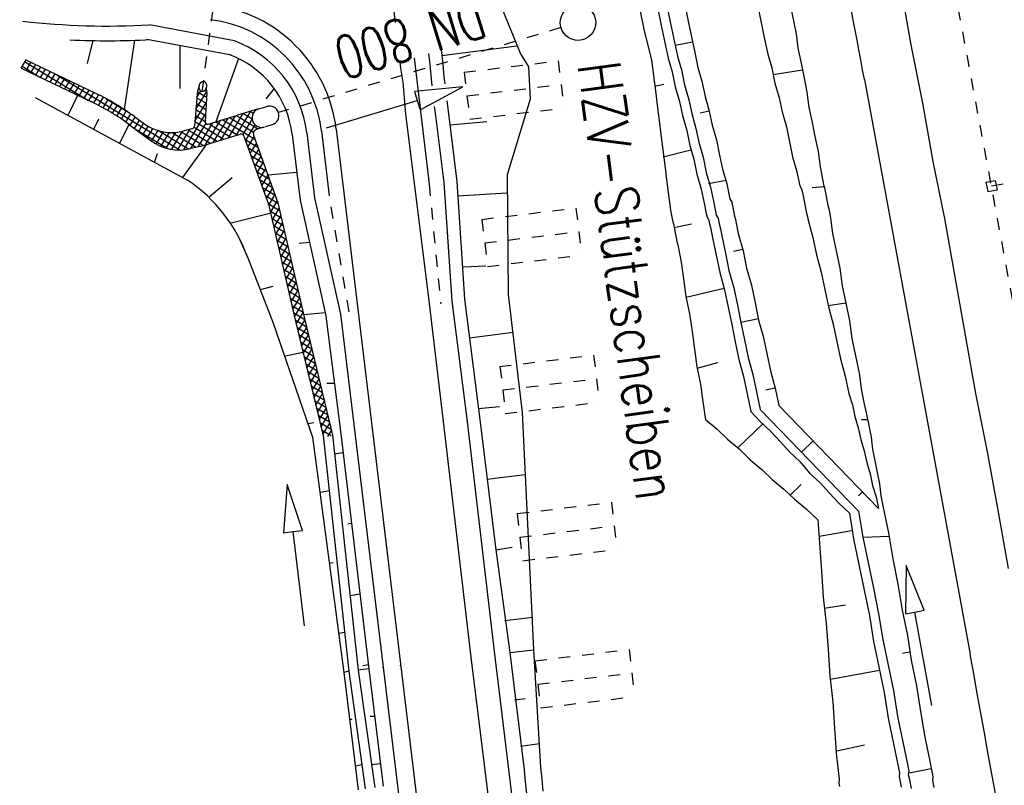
# Model space of a CAD drawing. Extents: x 447426 to 448116, y 440349 to 441552.
# Tile 3 of 96: x 447790 to 447832, y 440420 to 440453. Entities that reach past the tile are written whole.
import ezdxf

# ---------------------------------------------------------------- set-up
doc = ezdxf.new("R2010")
doc.units = 0
doc.header["$LTSCALE"] = 2
doc.header["$MEASUREMENT"] = 0
for name, pattern in [('ACAD_ISO03W100', [0.5, 0.25, -0.25]), ('ACAD_ISO05W100', [0.5, 0.25, -0.25]), ('AUSGEZOGEN', [0]), ('PUNKTX2', [0.5, 0.25, -0.25]), ('STRICHLINIEX2', [0.5, 0.25, -0.25])]:
    doc.linetypes.add(name, pattern=pattern)
doc.layers.get('0').update_dxf_attribs({"linetype": 'AUSGEZOGEN'})
for name, color, linetype in [('DB-Bahnachse', 7, 'CONTINUOUS'), ('DB-Boeschungen', 15, 'CONTINUOUS'), ('DB-Durchlässe', 15, 'CONTINUOUS'), ('DB-Gleisachsen', 7, 'CONTINUOUS'), ('DB-GRABEN', 15, 'AUSGEZOGEN'), ('DB-HZV-Stützscheiben', 15, 'CONTINUOUS'), ('DB-Ingenieurbauwerke', 15, 'CONTINUOUS'), ('DB-Wegböschungen', 15, 'CONTINUOUS'), ('DB-Wege', 15, 'CONTINUOUS'), ('FBRTOP', 250, 'AUSGEZOGEN')]:
    doc.layers.add(name, color=color, linetype=linetype)
doc.styles.add('ROMANS', font='romans.shx', dxfattribs={"width": 0.8})

# ---------------------------------------------------------------- blocks, each defined once
blk = doc.blocks.new('*X403')
at = {"color": 0, "linetype": 'ByBlock'}
for p, q in [((829310, 514294), (829625, 514609)), ((829321, 514623), (829375, 514678)), ((830011, 514058), (829394, 514675)), ((829548, 514214), (829868, 514534)), ((830491, 513896), (829846, 514541)), ((829112, 514414), (829116, 514418)), ((829531, 514220), (829316, 514435)), ((829786, 514134), (830112, 514460)), ((830024, 514053), (830356, 514385)), ((830262, 513973), (830599, 514310)), ((830763, 513942), (830304, 514401)), ((830500, 513893), (830753, 514146)), ((830747, 514276), (830701, 514322)), ((830729, 513804), (830767, 513842))]:
    blk.add_line(p, q, dxfattribs=at)
blk = doc.blocks.new('*X404')
at = {"color": 0, "linetype": 'ByBlock'}
for p, q in [((831450, 516116), (831524, 516190)), ((831467, 515814), (831826, 516174)), ((832080, 515806), (831724, 516163)), ((831740, 515769), (832184, 516213)), ((832367, 515838), (832011, 516194)), ((832097, 515808), (832541, 516252)), ((832654, 515869), (832298, 516225)), ((832455, 515848), (832898, 516291)), ((832941, 515901), (832585, 516257)), ((832812, 515887), (833256, 516331)), ((833227, 515932), (832871, 516288)), ((833514, 515964), (833158, 516320)), ((833169, 515926), (833613, 516370)), ((833801, 515995), (833445, 516351)), ((833527, 515965), (833971, 516409)), ((834088, 516027), (833732, 516383)), ((833884, 516004), (834328, 516448)), ((834374, 516058), (834018, 516414)), ((834242, 516044), (834682, 516484)), ((834666, 516085), (834305, 516446)), ((834988, 516081), (834592, 516477)), ((834599, 516083), (834996, 516480)), ((835310, 516077), (834906, 516481)), ((834916, 516082), (835311, 516476)), ((835632, 516073), (835228, 516477)), ((835231, 516078), (835625, 516472)), ((835545, 516074), (835939, 516469)), ((835954, 516069), (835550, 516473)), ((835860, 516071), (836254, 516465)), ((836276, 516065), (835872, 516469)), ((836174, 516067), (836568, 516461)), ((836598, 516062), (836194, 516466)), ((836488, 516063), (836883, 516457)), ((836920, 516058), (836516, 516462)), ((836803, 516059), (837197, 516453)), ((837243, 516054), (836839, 516458)), ((837117, 516055), (837511, 516450)), ((837565, 516050), (837161, 516454)), ((837431, 516051), (837826, 516446)), ((837887, 516046), (837483, 516450)), ((837746, 516048), (838140, 516442)), ((838209, 516042), (837805, 516446)), ((838060, 516044), (838455, 516438)), ((838531, 516038), (838127, 516442)), ((838375, 516040), (838769, 516434)), ((838853, 516034), (838449, 516438)), ((838689, 516036), (839083, 516430)), ((839175, 516030), (838771, 516434)), ((839003, 516032), (839398, 516427)), ((839497, 516026), (839093, 516430)), ((839318, 516029), (839712, 516423)), ((839818, 516024), (839415, 516426)), ((839632, 516025), (840030, 516422)), ((840136, 516024), (839737, 516423)), ((839950, 516024), (840347, 516421)), ((840455, 516023), (840056, 516422)), ((840267, 516023), (840664, 516420)), ((840774, 516022), (840375, 516421)), ((840585, 516023), (840981, 516419)), ((841093, 516021), (840694, 516420)), ((840902, 516022), (841299, 516418)), ((841412, 516021), (841014, 516419)), ((841220, 516021), (841616, 516418)), ((841731, 516020), (841333, 516418)), ((841537, 516021), (841933, 516417)), ((842050, 516019), (841652, 516417)), ((841855, 516020), (842250, 516416)), ((842369, 516019), (841971, 516416)), ((842172, 516019), (842568, 516415)), ((842688, 516018), (842290, 516416)), ((842490, 516018), (842885, 516414)), ((843007, 516017), (842609, 516415)), ((842807, 516018), (843202, 516413)), ((843325, 516017), (842928, 516414)), ((843125, 516017), (843519, 516412)), ((843644, 516016), (843248, 516413)), ((843442, 516016), (843837, 516411)), ((843963, 516015), (843567, 516412)), ((843760, 516016), (844154, 516410)), ((844282, 516014), (843886, 516411)), ((844077, 516015), (844471, 516409)), ((844601, 516014), (844205, 516410)), ((844395, 516014), (844733, 516353)), ((844733, 516200), (844524, 516409)), ((831794, 515775), (831450, 516118)), ((831525, 515726), (831468, 515782)), ((844705, 516007), (844733, 516035))]:
    blk.add_line(p, q, dxfattribs=at)
blk = doc.blocks.new('*X405')
at = {"color": 0, "linetype": 'ByBlock'}
for p, q in [((830625, 516564), (830631, 516570)), ((831486, 515446), (830640, 516292)), ((830642, 516262), (830748, 516368)), ((830658, 515960), (830963, 516265)), ((830674, 515658), (831434, 516418)), ((831468, 515782), (830989, 516262)), ((831450, 516118), (831242, 516327)), ((831432, 516455), (831387, 516500)), ((831504, 515110), (830658, 515956)), ((830690, 515356), (831450, 516116)), ((830706, 515054), (831467, 515814)), ((831522, 514774), (830676, 515620)), ((830722, 514752), (831483, 515512)), ((831540, 514438), (830694, 515284)), ((831558, 514101), (830712, 514948)), ((830738, 514450), (831499, 515210)), ((830753, 514146), (831515, 514908)), ((831572, 513770), (830730, 514612)), ((830767, 513842), (831531, 514606)), ((831573, 513450), (830747, 514276)), ((830776, 513533), (831547, 514304)), ((830726, 512846), (831572, 513692)), ((831553, 513152), (830763, 513942)), ((830776, 513214), (831564, 514002)), ((830528, 512330), (831572, 513374)), ((831496, 512890), (830775, 513611)), ((831413, 512656), (830778, 513291)), ((827154, 508638), (831527, 513010)), ((831307, 512443), (830755, 512996)), ((830162, 511327), (831343, 512508)), ((831037, 512077), (830612, 512502)), ((831181, 512251), (830697, 512735)), ((830701, 511777), (830379, 512099)), ((830874, 511922), (830505, 512290)), ((830180, 511343), (829896, 511627)), ((830354, 511487), (830070, 511771)), ((830527, 511632), (830233, 511926)), ((828674, 510476), (829409, 511210)), ((829666, 510902), (829382, 511186)), ((829835, 511052), (829551, 511336)), ((830007, 511198), (829723, 511482)), ((829340, 510592), (829056, 510876)), ((829501, 510749), (829217, 511033)), ((828877, 510100), (828593, 510385)), ((829028, 510268), (828743, 510552)), ((829182, 510432), (828898, 510716)), ((828586, 509755), (828302, 510039)), ((828730, 509929), (828446, 510214)), ((826336, 507501), (828571, 509737)), ((828156, 509230), (827872, 509514)), ((828300, 509405), (828015, 509689)), ((828443, 509580), (828159, 509864)), ((827870, 508880), (827585, 509165)), ((828013, 509055), (827729, 509339)), ((827583, 508530), (827299, 508815)), ((827726, 508705), (827442, 508990)), ((827153, 508006), (826869, 508290)), ((827297, 508181), (827012, 508465)), ((827440, 508355), (827156, 508640)), ((826511, 507358), (827131, 507979)), ((826867, 507656), (826583, 507940)), ((827010, 507831), (826726, 508115)), ((826580, 507306), (826296, 507590)), ((826724, 507481), (826439, 507765))]:
    blk.add_line(p, q, dxfattribs=at)

msp = doc.modelspace()

# ---------------------------------------------------------------- linework, layer by layer
at = {"linetype": 'Continuous'}
msp.add_line((447793.169, 440449.427), (447793.186, 440449.419), dxfattribs=at)
at = {"layer": 'DB-Bahnachse', "linetype": 'ACAD_ISO05W100'}
msp.add_ellipse((443814.895, 439698.334), major_axis=(-1012.355, 3957.57), ratio=1, start_param=4.644461, end_param=4.648849, dxfattribs=at)
at = {"layer": 'DB-Boeschungen', "linetype": 'Continuous'}
for p, q in [((447822.451, 440453.303), (447822.735, 440451.932)), ((447821.129, 440453.029), (447821.403, 440451.707)), ((447821.403, 440451.707), (447821.535, 440451.07)), ((447822.735, 440451.932), (447822.808, 440451.334)), ((447822.808, 440451.334), (447822.94, 440450.698)), ((447821.535, 440451.07), (447821.706, 440450.493)), ((447822.94, 440450.698), (447823.072, 440450.061)), ((447821.706, 440450.493), (447821.837, 440449.856)), ((447823.001, 440450.404), (447821.766, 440450.199)), ((447823.072, 440450.061), (447823.193, 440449.474)), ((447821.837, 440449.856), (447822.018, 440449.23)), ((447823.193, 440449.474), (447823.276, 440448.827)), ((447822.018, 440449.23), (447822.14, 440448.643)), ((447822.14, 440448.643), (447822.321, 440448.016)), ((447823.276, 440448.827), (447823.408, 440448.19)), ((447822.321, 440448.016), (447822.453, 440447.38)), ((447823.408, 440448.19), (447823.53, 440447.603)), ((447822.453, 440447.38), (447822.584, 440446.743)), ((447823.53, 440447.603), (447823.661, 440446.966)), ((447823.661, 440446.966), (447823.744, 440446.32)), ((447822.584, 440446.743), (447822.755, 440446.166)), ((447822.755, 440446.166), (447822.887, 440445.529)), ((447823.744, 440446.32), (447823.866, 440445.732)), ((447823.866, 440445.732), (447823.896, 440445.585)), ((447822.887, 440445.529), (447822.966, 440445.393)), ((447822.966, 440445.393), (447822.997, 440445.246)), ((447823.917, 440445.487), (447823.417, 440445.435)), ((447823.896, 440445.585), (447823.927, 440445.438)), ((447823.927, 440445.438), (447823.957, 440445.292)), ((447822.997, 440445.246), (447823.027, 440445.099)), ((447823.027, 440445.099), (447823.057, 440444.952)), ((447823.057, 440444.952), (447823.088, 440444.805)), ((447823.957, 440445.292), (447823.988, 440445.145)), ((447823.988, 440445.145), (447824.018, 440444.998)), ((447824.018, 440444.998), (447824.049, 440444.851)), ((447823.088, 440444.805), (447823.118, 440444.658)), ((447823.118, 440444.658), (447823.149, 440444.511)), ((447823.149, 440444.511), (447823.179, 440444.364)), ((447824.049, 440444.851), (447824.079, 440444.704)), ((447824.079, 440444.704), (447824.109, 440444.557)), ((447824.109, 440444.557), (447824.14, 440444.41)), ((447823.179, 440444.364), (447823.21, 440444.218)), ((447823.21, 440444.218), (447823.24, 440444.071)), ((447823.24, 440444.071), (447823.441, 440443.346)), ((447824.14, 440444.41), (447824.17, 440444.263)), ((447824.17, 440444.263), (447824.273, 440443.519)), ((447823.441, 440443.346), (447823.593, 440442.612)), ((447824.273, 440443.519), (447824.426, 440442.784)), ((447823.593, 440442.612), (447823.794, 440441.888)), ((447824.426, 440442.784), (447824.578, 440442.05)), ((447824.578, 440442.05), (447824.681, 440441.305)), ((447823.794, 440441.888), (447823.946, 440441.153)), ((447823.946, 440441.153), (447824.098, 440440.419)), ((447824.681, 440441.305), (447824.833, 440440.571)), ((447824.833, 440440.571), (447824.088, 440440.468)), ((447824.098, 440440.419), (447824.3, 440439.695)), ((447824.833, 440440.571), (447824.985, 440439.837)), ((447824.3, 440439.695), (447824.452, 440438.96)), ((447824.985, 440439.837), (447825.088, 440439.092)), ((447825.088, 440439.092), (447825.24, 440438.358)), ((447824.452, 440438.96), (447824.604, 440438.226)), ((447825.24, 440438.358), (447825.392, 440437.623)), ((447824.604, 440438.226), (447824.805, 440437.502)), ((447824.805, 440437.502), (447824.957, 440436.767)), ((447825.392, 440437.623), (447825.495, 440436.879)), ((447824.957, 440436.767), (447825.107, 440436.288)), ((447825.495, 440436.879), (447825.597, 440436.389)), ((447825.107, 440436.288), (447825.209, 440435.798)), ((447825.597, 440436.389), (447825.698, 440435.899)), ((447825.209, 440435.798), (447825.359, 440435.319)), ((447825.698, 440435.899), (447825.8, 440435.41)), ((447825.749, 440435.655), (447825.494, 440435.653)), ((447825.8, 440435.41), (447825.901, 440434.92)), ((447825.359, 440435.319), (447825.46, 440434.829)), ((447825.901, 440434.92), (447825.954, 440434.42)), ((447825.46, 440434.829), (447825.611, 440434.35)), ((447825.611, 440434.35), (447825.712, 440433.86)), ((447825.954, 440434.42), (447826.055, 440433.931)), ((447825.712, 440433.86), (447825.863, 440433.38)), ((447826.055, 440433.931), (447826.156, 440433.441)), ((447825.863, 440433.38), (447825.964, 440432.891)), ((447826.156, 440433.441), (447826.258, 440432.952)), ((447825.964, 440432.891), (447826.114, 440432.411)), ((447826.258, 440432.952), (447826.31, 440432.452)), ((447826.31, 440432.452), (447826.412, 440431.962)), ((447826.114, 440432.411), (447826.216, 440431.922)), ((447826.412, 440431.962), (447826.635, 440430.885)), ((447823.654, 440431.432), (447823.802, 440429.277)), ((447825.085, 440430.973), (447823.704, 440430.738)), ((447826.635, 440430.885), (447826.809, 440429.798)), ((447826.809, 440429.798), (447827.032, 440428.721)), ((447823.802, 440429.277), (447823.878, 440428.17)), ((447827.032, 440428.721), (447827.206, 440427.633)), ((447823.878, 440428.17), (447824.003, 440427.072)), ((447823.92, 440427.719), (447824.812, 440427.852)), ((447827.206, 440427.633), (447827.429, 440426.556)), ((447824.003, 440427.072), (447824.08, 440425.965)), ((447827.429, 440426.556), (447827.593, 440425.518)), ((447824.08, 440425.965), (447824.156, 440424.857)), ((447827.593, 440425.518), (447827.816, 440424.441)), ((447826.253, 440425.087), (447824.186, 440424.71)), ((447824.156, 440424.857), (447824.281, 440423.76)), ((447827.816, 440424.441), (447827.99, 440423.354)), ((447824.281, 440423.76), (447824.357, 440422.652)), ((447827.99, 440423.354), (447828.164, 440422.266)), ((447824.357, 440422.652), (447824.423, 440421.594)), ((447828.164, 440422.266), (447828.388, 440421.189)), ((447824.452, 440421.702), (447825.627, 440421.945)), ((447824.423, 440421.594), (447824.548, 440420.496)), ((447828.438, 440420.944), (447827.508, 440420.752)), ((447828.388, 440421.189), (447828.418, 440421.042)), ((447828.418, 440421.042), (447828.448, 440420.895)), ((447828.448, 440420.895), (447828.479, 440420.749)), ((447824.548, 440420.496), (447824.53, 440420.339)), ((447828.479, 440420.749), (447828.509, 440420.602)), ((447828.509, 440420.602), (447828.491, 440420.445)), ((447828.491, 440420.445), (447828.521, 440420.298)), ((447824.53, 440420.339), (447824.56, 440420.192)), ((447828.521, 440420.298), (447828.552, 440420.151))]:
    msp.add_line(p, q, dxfattribs=at)
at = {"layer": 'DB-Durchlässe', "linetype": 'Continuous'}
msp.add_ellipse((447813.528, 440452.407), major_axis=(-0.53, 0.53), ratio=1, start_param=2.595086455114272, end_param=8.878271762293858, dxfattribs=at)
at = {"layer": 'DB-Gleisachsen', "linetype": 'Continuous'}
for p, q in [((447827.138, 440453.929), (447827.578, 440451.467)), ((447827.578, 440451.467), (447828.068, 440449.014)), ((447828.068, 440449.014), (447828.508, 440446.552)), ((447828.508, 440446.552), (447828.99, 440444.148)), ((447828.99, 440444.148), (447829.43, 440441.687)), ((447829.43, 440441.687), (447829.871, 440439.225)), ((447829.871, 440439.225), (447830.311, 440436.764)), ((447830.311, 440436.764), (447830.801, 440434.31)), ((447830.801, 440434.31), (447831.241, 440431.849)), ((447831.241, 440431.849), (447831.682, 440429.388))]:
    msp.add_line(p, q, dxfattribs=at)
at = {"layer": 'DB-GRABEN', "linetype": 'Continuous'}
for p, q in [((447816.772, 440453.607), (447817.045, 440452.285)), ((447817.163, 440453.688), (447817.437, 440452.366)), ((447817.898, 440453.84), (447818.182, 440452.469)), ((447816.037, 440453.455), (447816.311, 440452.133)), ((447817.437, 440452.366), (447817.721, 440450.995)), ((447818.182, 440452.469), (447818.455, 440451.147)), ((447816.311, 440452.133), (447816.634, 440450.821)), ((447817.045, 440452.285), (447817.329, 440450.914)), ((447818.364, 440451.588), (447817.63, 440451.436)), ((447818.455, 440451.147), (447818.587, 440450.511)), ((447816.634, 440450.821), (447816.717, 440450.175)), ((447817.329, 440450.914), (447817.5, 440450.337)), ((447817.721, 440450.995), (447817.892, 440450.418)), ((447817.5, 440450.337), (447817.632, 440449.7)), ((447817.892, 440450.418), (447818.023, 440449.781)), ((447818.587, 440450.511), (447818.758, 440449.934)), ((447816.717, 440450.175), (447816.799, 440449.528)), ((447818.758, 440449.934), (447818.89, 440449.297)), ((447816.759, 440449.724), (447817.151, 440449.805)), ((447816.799, 440449.528), (447816.872, 440448.93)), ((447817.632, 440449.7), (447817.812, 440449.074)), ((447818.023, 440449.781), (447818.204, 440449.155)), ((447817.812, 440449.074), (447817.934, 440448.486)), ((447818.204, 440449.155), (447818.326, 440448.568)), ((447818.89, 440449.297), (447819.07, 440448.671)), ((447816.872, 440448.93), (447816.955, 440448.284)), ((447819.07, 440448.671), (447818.679, 440448.59)), ((447819.07, 440448.671), (447819.192, 440448.083)), ((447816.955, 440448.284), (447817.028, 440447.686)), ((447817.934, 440448.486), (447818.115, 440447.86)), ((447818.326, 440448.568), (447818.507, 440447.941)), ((447818.115, 440447.86), (447818.247, 440447.224)), ((447818.507, 440447.941), (447818.638, 440447.305)), ((447819.192, 440448.083), (447819.373, 440447.457)), ((447817.028, 440447.686), (447817.111, 440447.039)), ((447819.373, 440447.457), (447819.505, 440446.82)), ((447817.111, 440447.039), (447817.193, 440446.393)), ((447818.287, 440447.028), (447817.122, 440446.735)), ((447818.247, 440447.224), (447818.417, 440446.646)), ((447818.638, 440447.305), (447818.809, 440446.727)), ((447818.417, 440446.646), (447818.549, 440446.01)), ((447818.809, 440446.727), (447818.941, 440446.091)), ((447819.505, 440446.82), (447819.626, 440446.233)), ((447817.193, 440446.393), (447817.266, 440445.795)), ((447819.626, 440446.233), (447819.807, 440445.606)), ((447817.266, 440445.795), (447817.349, 440445.148)), ((447818.549, 440446.01), (447818.73, 440445.383)), ((447818.941, 440446.091), (447819.122, 440445.464)), ((447819.777, 440445.753), (447819.042, 440445.601)), ((447818.73, 440445.383), (447818.852, 440444.796)), ((447819.122, 440445.464), (447819.243, 440444.877)), ((447819.807, 440445.606), (447819.939, 440444.97)), ((447817.349, 440445.148), (447817.432, 440444.502)), ((447819.939, 440444.97), (447820.018, 440444.833)), ((447817.432, 440444.502), (447817.462, 440444.355)), ((447818.852, 440444.796), (447818.882, 440444.649)), ((447818.882, 440444.649), (447818.913, 440444.502)), ((447818.913, 440444.502), (447818.943, 440444.355)), ((447819.243, 440444.877), (447819.274, 440444.73)), ((447819.274, 440444.73), (447819.304, 440444.583)), ((447819.304, 440444.583), (447819.335, 440444.436)), ((447820.018, 440444.833), (447820.049, 440444.686)), ((447820.049, 440444.686), (447820.079, 440444.539)), ((447820.079, 440444.539), (447820.11, 440444.393)), ((447817.462, 440444.355), (447817.493, 440444.208)), ((447817.493, 440444.208), (447817.523, 440444.061)), ((447817.523, 440444.061), (447817.554, 440443.914)), ((447818.943, 440444.355), (447818.973, 440444.208)), ((447818.973, 440444.208), (447819.053, 440444.072)), ((447819.053, 440444.072), (447819.083, 440443.925)), ((447819.335, 440444.436), (447819.365, 440444.289)), ((447819.365, 440444.289), (447819.445, 440444.153)), ((447819.445, 440444.153), (447819.475, 440444.006)), ((447820.11, 440444.393), (447820.14, 440444.246)), ((447820.14, 440444.246), (447820.171, 440444.099)), ((447820.171, 440444.099), (447820.201, 440443.952)), ((447817.554, 440443.914), (447817.584, 440443.767)), ((447817.584, 440443.767), (447818.318, 440443.919)), ((447817.584, 440443.767), (447817.614, 440443.62)), ((447819.083, 440443.925), (447819.114, 440443.778)), ((447819.114, 440443.778), (447819.144, 440443.631)), ((447819.475, 440444.006), (447819.505, 440443.859)), ((447819.505, 440443.859), (447819.536, 440443.712)), ((447819.536, 440443.712), (447819.566, 440443.565)), ((447820.201, 440443.952), (447820.231, 440443.805)), ((447820.231, 440443.805), (447820.262, 440443.658)), ((447820.262, 440443.658), (447820.292, 440443.511)), ((447817.614, 440443.62), (447817.645, 440443.474)), ((447817.645, 440443.474), (447817.675, 440443.327)), ((447817.675, 440443.327), (447817.706, 440443.18)), ((447819.144, 440443.631), (447819.175, 440443.484)), ((447819.175, 440443.484), (447819.205, 440443.337)), ((447819.205, 440443.337), (447819.357, 440442.603)), ((447819.566, 440443.565), (447819.597, 440443.418)), ((447819.597, 440443.418), (447819.749, 440442.684)), ((447820.292, 440443.511), (447820.493, 440442.787)), ((447817.706, 440443.18), (447817.736, 440443.033)), ((447817.736, 440443.033), (447817.888, 440442.298)), ((447820.483, 440442.836), (447820.091, 440442.755)), ((447819.357, 440442.603), (447819.509, 440441.868)), ((447819.749, 440442.684), (447819.901, 440441.949)), ((447820.493, 440442.787), (447820.645, 440442.053)), ((447817.888, 440442.298), (447817.981, 440441.603)), ((447820.645, 440442.053), (447820.846, 440441.328)), ((447817.981, 440441.603), (447818.084, 440440.858)), ((447819.509, 440441.868), (447819.71, 440441.144)), ((447819.901, 440441.949), (447820.102, 440441.225)), ((447819.7, 440441.193), (447818.094, 440440.809)), ((447819.71, 440441.144), (447819.862, 440440.41)), ((447820.102, 440441.225), (447820.254, 440440.491)), ((447820.846, 440441.328), (447820.999, 440440.594)), ((447818.084, 440440.858), (447818.236, 440440.124)), ((447819.862, 440440.41), (447820.014, 440439.675)), ((447820.254, 440440.491), (447820.406, 440439.756)), ((447820.999, 440440.594), (447821.151, 440439.859)), ((447818.236, 440440.124), (447818.34, 440439.379)), ((447821.141, 440439.908), (447820.406, 440439.756)), ((447820.014, 440439.675), (447820.167, 440438.941)), ((447820.406, 440439.756), (447820.558, 440439.022)), ((447821.151, 440439.859), (447821.342, 440439.184)), ((447818.34, 440439.379), (447818.443, 440438.635)), ((447821.342, 440439.184), (447821.494, 440438.45)), ((447820.167, 440438.941), (447820.319, 440438.206)), ((447820.558, 440439.022), (447820.71, 440438.287)), ((447818.443, 440438.635), (447818.546, 440437.89)), ((447820.71, 440438.287), (447820.911, 440437.563)), ((447821.494, 440438.45), (447821.646, 440437.715)), ((447818.546, 440437.89), (447818.698, 440437.156)), ((447818.556, 440437.841), (447819.427, 440438.073)), ((447820.319, 440438.206), (447820.52, 440437.482)), ((447820.52, 440437.482), (447820.672, 440436.748)), ((447820.911, 440437.563), (447821.064, 440436.829)), ((447821.646, 440437.715), (447821.847, 440436.991)), ((447818.698, 440437.156), (447818.801, 440436.411)), ((447821.847, 440436.991), (447821.455, 440436.91)), ((447821.847, 440436.991), (447821.999, 440436.257)), ((447820.672, 440436.748), (447820.824, 440436.013)), ((447821.064, 440436.829), (447821.216, 440436.094)), ((447818.801, 440436.411), (447818.904, 440435.667)), ((447821.999, 440436.257), (447826.216, 440431.922)), ((447820.824, 440436.013), (447821.219, 440435.584)), ((447821.216, 440436.094), (447825.373, 440431.798)), ((447818.904, 440435.667), (447819.397, 440435.258)), ((447821.337, 440435.507), (447820.276, 440434.47)), ((447821.219, 440435.584), (447821.663, 440435.166)), ((447819.397, 440435.258), (447819.842, 440434.84)), ((447821.663, 440435.166), (447822.058, 440434.737)), ((447819.842, 440434.84), (447820.335, 440434.431)), ((447822.058, 440434.737), (447822.454, 440434.308)), ((447823.448, 440434.767), (447822.96, 440434.292)), ((447820.335, 440434.431), (447820.789, 440433.964)), ((447822.454, 440434.308), (447822.898, 440433.89)), ((447820.789, 440433.964), (447821.282, 440433.555)), ((447822.898, 440433.89), (447823.303, 440433.412)), ((447821.282, 440433.555), (447821.726, 440433.136)), ((447823.303, 440433.412), (447823.747, 440432.993)), ((447821.726, 440433.136), (447822.219, 440432.728)), ((447822.476, 440432.475), (447822.943, 440432.929)), ((447823.747, 440432.993), (447824.142, 440432.565)), ((447822.219, 440432.728), (447822.663, 440432.309)), ((447824.142, 440432.565), (447824.537, 440432.136)), ((447825.54, 440432.616), (447825.371, 440432.452)), ((447822.663, 440432.309), (447823.156, 440431.901)), ((447824.537, 440432.136), (447824.982, 440431.717)), ((447823.156, 440431.901), (447823.654, 440431.432)), ((447824.982, 440431.717), (447825.156, 440430.63)), ((447825.373, 440431.798), (447825.547, 440430.711)), ((447825.156, 440430.63), (447825.379, 440429.553)), ((447825.547, 440430.711), (447825.771, 440429.634)), ((447826.665, 440430.738), (447825.575, 440430.696)), ((447825.379, 440429.553), (447825.602, 440428.476)), ((447825.771, 440429.634), (447825.994, 440428.557)), ((447827.384, 440429.518), (447827.348, 440427.479)), ((447828.135, 440427.622), (447827.384, 440429.518)), ((447825.602, 440428.476), (447825.825, 440427.398)), ((447825.994, 440428.557), (447826.217, 440427.48)), ((447826.217, 440427.48), (447826.391, 440426.392)), ((447827.348, 440427.479), (447827.741, 440427.55)), ((447827.741, 440427.55), (447828.135, 440427.622)), ((447828.457, 440423.615), (447827.741, 440427.55)), ((447825.825, 440427.398), (447825.999, 440426.311)), ((447825.999, 440426.311), (447826.222, 440425.234)), ((447826.391, 440426.392), (447826.614, 440425.315)), ((447827.522, 440425.861), (447827.228, 440425.8)), ((447826.222, 440425.234), (447826.445, 440424.157)), ((447826.614, 440425.315), (447826.837, 440424.238)), ((447826.445, 440424.157), (447826.619, 440423.07)), ((447826.837, 440424.238), (447827.011, 440423.151)), ((447826.619, 440423.07), (447826.843, 440421.993)), ((447827.011, 440423.151), (447827.234, 440422.074)), ((447827.234, 440422.074), (447827.457, 440420.996)), ((447826.843, 440421.993), (447827.066, 440420.915)), ((447827.066, 440420.915), (447827.096, 440420.768)), ((447827.457, 440420.996), (447827.488, 440420.85)), ((447827.488, 440420.85), (447827.469, 440420.693)), ((447827.096, 440420.768), (447827.077, 440420.611)), ((447827.077, 440420.611), (447827.108, 440420.465)), ((447827.108, 440420.465), (447827.138, 440420.318)), ((447827.469, 440420.693), (447827.5, 440420.546)), ((447827.5, 440420.546), (447827.53, 440420.399)), ((447827.53, 440420.399), (447827.56, 440420.252)), ((447827.138, 440420.318), (447827.169, 440420.171)), ((447827.56, 440420.252), (447827.591, 440420.105))]:
    msp.add_line(p, q, dxfattribs=at)
at = {"layer": 'DB-HZV-Stützscheiben', "linetype": 'PUNKTX2'}
for p, q in [((447808.723, 440450.315), (447812.694, 440450.793)), ((447812.694, 440450.793), (447812.933, 440448.807)), ((447808.723, 440450.315), (447808.962, 440448.329)), ((447808.962, 440448.329), (447812.933, 440448.807)), ((447809.47, 440444.11), (447813.441, 440444.588)), ((447809.47, 440444.11), (447813.441, 440444.588)), ((447813.441, 440444.588), (447813.681, 440442.602)), ((447813.441, 440444.588), (447813.681, 440442.602)), ((447809.47, 440444.11), (447809.709, 440442.124)), ((447809.47, 440444.11), (447809.709, 440442.124)), ((447809.709, 440442.124), (447813.681, 440442.602)), ((447809.709, 440442.124), (447813.681, 440442.602)), ((447810.218, 440437.904), (447814.189, 440438.383)), ((447814.189, 440438.383), (447814.428, 440436.397)), ((447810.235, 440437.906), (447810.474, 440435.921)), ((447810.457, 440435.919), (447814.428, 440436.397)), ((447810.965, 440431.699), (447814.936, 440432.178)), ((447814.936, 440432.178), (447815.175, 440430.192)), ((447810.955, 440431.698), (447811.194, 440429.712)), ((447811.204, 440429.714), (447815.175, 440430.192)), ((447811.712, 440425.494), (447815.684, 440425.972)), ((447815.684, 440425.972), (447815.923, 440423.987)), ((447811.712, 440425.494), (447811.952, 440423.508)), ((447811.952, 440423.508), (447815.923, 440423.987))]:
    msp.add_line(p, q, dxfattribs=at)
at = {"layer": 'DB-HZV-Stützscheiben', "linetype": 'ACAD_ISO05W100'}
for p, q in [((447808.842, 440449.322), (447812.814, 440449.8)), ((447809.59, 440443.117), (447813.561, 440443.595)), ((447809.59, 440443.117), (447813.561, 440443.595)), ((447810.354, 440436.914), (447814.308, 440437.39)), ((447811.075, 440430.705), (447815.056, 440431.185)), ((447811.832, 440424.501), (447815.803, 440424.98))]:
    msp.add_line(p, q, dxfattribs=at)
at = {"layer": 'DB-Ingenieurbauwerke', "linetype": 'Continuous'}
for p, q in [((447825.616, 440450.003), (447830.081, 440425.776)), ((447830.746, 440445.677), (447831.139, 440445.753)), ((447831.139, 440445.753), (447831.215, 440445.36)), ((447830.746, 440445.677), (447830.822, 440445.284)), ((447830.822, 440445.284), (447831.215, 440445.36))]:
    msp.add_line(p, q, dxfattribs=at)
at = {"layer": 'DB-Ingenieurbauwerke', "linetype": 'ACAD_ISO03W100'}
msp.add_line((447830.98, 440445.519), (447843.325, 440447.813), dxfattribs=at)
at = {"layer": 'DB-Ingenieurbauwerke', "linetype": 'Continuous'}
for major_axis, start_param, end_param in [((-2885.385, 2885.385), 4.112256, 4.113921), ((-952.262, 3967.882), 4.649463, 4.65608)]:
    msp.add_ellipse((443814.895, 439698.334), major_axis=major_axis, ratio=1, start_param=start_param, end_param=end_param, dxfattribs=at)
at = {"layer": 'DB-Wegböschungen', "linetype": 'STRICHLINIEX2'}
for p, q in [((447797.664, 440449.49), (447799.436, 440462.773)), ((447812.809, 440452.194), (447800.887, 440448.613))]:
    msp.add_line(p, q, dxfattribs=at)
at = {"layer": 'DB-Wegböschungen', "linetype": 'Continuous'}
for p, q in [((447809.131, 440455.891), (447811.106, 440451.091)), ((447793.046, 440451.65), (447792.808, 440450.682)), ((447794.805, 440451.661), (447794.373, 440448.746)), ((447798.911, 440451.035), (447795.331, 440451.701)), ((447796.73, 440451.44), (447796.721, 440449.628)), ((447807.755, 440451.262), (447807.83, 440450.674)), ((447807.776, 440451.02), (447810.952, 440451.421)), ((447790.202, 440450.85), (447793.169, 440449.427)), ((447799.195, 440450.896), (447798.243, 440448.225)), ((447811.106, 440451.091), (447811.446, 440450.537)), ((447790.029, 440450.49), (447792.996, 440449.066)), ((447807.83, 440450.674), (447807.867, 440450.123)), ((447811.446, 440450.537), (447811.509, 440449.18)), ((447807.867, 440450.123), (447807.902, 440449.829)), ((447797.47, 440449.516), (447797.343, 440448.048)), ((447797.545, 440449.733), (447797.47, 440449.516)), ((447797.86, 440449.464), (447797.789, 440448.241)), ((447797.86, 440449.464), (447797.842, 440449.693)), ((447800.702, 440449.629), (447800.356, 440449.193)), ((447808.662, 440449.692), (447806.631, 440449.501)), ((447806.631, 440449.501), (447806.746, 440449.118)), ((447806.861, 440448.735), (447808.662, 440449.692)), ((447790.618, 440449.247), (447797.043, 440445.769)), ((447792.021, 440448.529), (447792.446, 440449.406)), ((447802.915, 440447.97), (447806.746, 440449.118)), ((447806.746, 440449.118), (447806.861, 440448.735)), ((447807.989, 440449.113), (447808.029, 440448.782)), ((447811.509, 440449.18), (447810.545, 440445.991)), ((447800.044, 440448.767), (447799.157, 440448.5)), ((447800.056, 440448.77), (447800.449, 440448.889)), ((447808.029, 440448.782), (447808.414, 440445.704)), ((447793.09, 440447.908), (447793.311, 440448.348)), ((447794.808, 440448.442), (447795.184, 440448.163)), ((447797.915, 440448.126), (447799.157, 440448.5)), ((447808.138, 440448.09), (447809.684, 440448.234)), ((447794.194, 440447.342), (447794.579, 440448.109)), ((447794.601, 440448.097), (447795.511, 440447.424)), ((447797.221, 440447.922), (447796.849, 440447.828)), ((447800.285, 440448.004), (447799.92, 440447.894)), ((447800.344, 440448.022), (447800.679, 440448.123)), ((447797.578, 440447.189), (447799.273, 440447.699)), ((447799.424, 440447.619), (447800.465, 440444.751)), ((447799.424, 440447.619), (447799.424, 440447.619)), ((447799.424, 440447.619), (447799.424, 440447.619)), ((447799.826, 440447.665), (447799.827, 440447.66)), ((447799.827, 440447.66), (447800.86, 440444.813)), ((447799.827, 440447.66), (447799.827, 440447.66)), ((447799.827, 440447.66), (447799.827, 440447.66)), ((447801.467, 440447.688), (447801.801, 440444.918)), ((447796.841, 440445.867), (447797.872, 440447.296)), ((447797.578, 440447.189), (447797.184, 440447.091)), ((447795.663, 440446.556), (447795.784, 440446.888)), ((447797.977, 440445.067), (447798.926, 440445.87)), ((447801.66, 440446.086), (447800.458, 440445.972)), ((447810.545, 440445.991), (447810.586, 440440.935)), ((447808.414, 440445.704), (447808.743, 440440.745)), ((447801.801, 440444.918), (447802.873, 440440.116)), ((447808.458, 440445.104), (447810.514, 440445.227)), ((447800.465, 440444.751), (447801.592, 440439.867)), ((447800.86, 440444.813), (447801.987, 440439.929)), ((447800.528, 440444.356), (447798.827, 440443.929)), ((447799.18, 440443.407), (447799.589, 440442.484)), ((447799.18, 440443.407), (447799.18, 440443.407)), ((447799.18, 440443.407), (447799.18, 440443.407)), ((447802.2, 440443.128), (447801.758, 440443.093)), ((447799.589, 440442.484), (447800.646, 440439.768)), ((447808.68, 440442.102), (447809.634, 440442.151)), ((447800.123, 440441.153), (447800.659, 440441.289)), ((447808.743, 440440.745), (447809.376, 440435.783)), ((447810.586, 440440.935), (447811.169, 440435.965)), ((447802.86, 440440.171), (447801.964, 440440.078)), ((447801.987, 440439.929), (447803.171, 440435.004)), ((447802.873, 440440.116), (447802.884, 440440.021)), ((447802.884, 440440.021), (447803.517, 440435.059)), ((447800.646, 440439.768), (447802.324, 440434.92)), ((447801.592, 440439.867), (447802.768, 440434.991)), ((447808.951, 440439.107), (447810.786, 440439.347)), ((447801.91, 440438.5), (447801.127, 440438.325)), ((447803.23, 440437.19), (447802.926, 440437.192)), ((447809.321, 440436.128), (447810.218, 440436.22)), ((447809.376, 440435.783), (447810.063, 440430.171)), ((447811.169, 440435.965), (447811.65, 440425.95)), ((447802.131, 440435.497), (447802.378, 440435.537)), ((447802.324, 440434.92), (447803.65, 440425)), ((447802.768, 440434.991), (447803.85, 440425.05)), ((447803.171, 440435.004), (447804.25, 440425.1)), ((447803.517, 440435.059), (447804.7, 440425.15)), ((447803.593, 440434.261), (447803.247, 440434.206)), ((447809.691, 440433.15), (447811.279, 440433.35)), ((447801.256, 440432.929), (447801.103, 440430.895)), ((447801.897, 440430.992), (447801.256, 440432.929)), ((447803.037, 440432.654), (447802.642, 440432.592)), ((447803.962, 440431.282), (447803.814, 440431.258)), ((447801.103, 440430.895), (447801.5, 440430.944)), ((447801.5, 440430.944), (447801.897, 440430.992)), ((447801.987, 440426.973), (447801.5, 440430.944)), ((447810.061, 440430.171), (447810.752, 440430.28)), ((447810.063, 440430.171), (447810.65, 440425.85)), ((447803.033, 440429.616), (447803.201, 440429.643)), ((447804.323, 440428.302), (447803.909, 440428.236)), ((447810.431, 440427.192), (447811.624, 440427.33)), ((447803.673, 440426.68), (447803.431, 440426.642)), ((447810.591, 440425.86), (447810.592, 440425.851)), ((447810.65, 440425.85), (447811.65, 440425.95)), ((447810.65, 440425.85), (447811.25, 440420.9)), ((447811.65, 440425.95), (447811.95, 440421)), ((447803.85, 440425.05), (447803.65, 440425)), ((447803.65, 440425), (447804.25, 440420.05)), ((447803.85, 440425.05), (447804.55, 440420.1)), ((447804.7, 440425.15), (447804.25, 440425.1)), ((447804.25, 440425.1), (447804.95, 440420.15)), ((447804.68, 440425.321), (447804.446, 440425.284)), ((447804.7, 440425.15), (447805.3, 440420.2)), ((447810.85, 440423.85), (447811.3, 440423.9)), ((447803.9, 440423), (447804, 440423.05)), ((447804.95, 440423.15), (447804.75, 440423.15)), ((447811.1, 440421.9), (447811.9, 440422)), ((447804.4, 440421.1), (447804.15, 440421.05)), ((447805.2, 440421.15), (447804.8, 440421.1)), ((447811.25, 440420.9), (447811.3, 440420.4)), ((447811.95, 440421), (447812, 440420.5)), ((447811.3, 440420.4), (447811.35, 440419.9)), ((447812, 440420.5), (447812.05, 440420))]:
    msp.add_line(p, q, dxfattribs=at)
for centre, major_axis, ratio, start_param, end_param in [((447793.706, 440484.263), (-23.066, 23.066), 1, 2.306439, 2.410546), ((447797.367, 440447.193), (-2.92, 2.92), 1, 4.046969, 5.141235), ((447797.694, 440449.713), (0.03, 0.223), 0.666667, 0, 6.283185), ((447788.653, 440440.058), (-7.071, 7.071), 1, -1.422357, -1.232721), ((447788.861, 440440.402), (-7.071, 7.071), 1, -1.422357, -1.232721), ((447800.172, 440448.387), (-0.283, 0.283), 1, -0.493074, 1.077723), ((447800.507, 440448.488), (-0.283, 0.283), 1, 4.219315, 5.790112), ((447797.887, 440448.222), (-0.0707, 0.0707), 1, 0.590195, 2.648519), ((447800.172, 440448.387), (-0.283, 0.283), 1, 1.077723, 2.648519), ((447800.507, 440448.488), (-0.283, 0.283), 1, 2.648519, 4.219315), ((447796.374, 440449.771), (-1.414, 1.414), 1, 1.719236, 2.595924), ((447797.202, 440448.062), (-0.0996, 0.0996), 1, 2.488789, 3.832009), ((447800.02, 440447.715), (-0.141, 0.141), 1, -0.493074, 1.039937), ((447796.701, 440449.032), (-1.414, 1.414), 1, 1.719236, 2.600382), ((447799.304, 440447.575), (-0.0907, 0.0907), 1, 4.214496, 5.743542), ((447793.344, 440440.273), (-4.684, 4.684), 1, 4.267236, 4.905336)]:
    msp.add_ellipse(centre, major_axis=major_axis, ratio=ratio, start_param=start_param, end_param=end_param, dxfattribs=at)
at = {"layer": 'DB-Wege', "linetype": 'Continuous'}
for p, q in [((447805.453, 440455.462), (447805.811, 440452.412)), ((447799.025, 440451.645), (447795.444, 440452.31)), ((447806.008, 440450.736), (447806.037, 440450.492)), ((447806.617, 440450.919), (447807.242, 440445.595)), ((447807.225, 440451.102), (447807.279, 440450.638)), ((447806.037, 440450.492), (447806.131, 440449.899)), ((447807.279, 440450.638), (447807.324, 440450.037)), ((447806.131, 440449.899), (447806.243, 440448.55)), ((447807.324, 440450.037), (447807.36, 440449.74)), ((447807.464, 440448.874), (447807.485, 440448.696)), ((447807.485, 440448.696), (447807.863, 440445.668)), ((447806.243, 440448.55), (447806.621, 440445.522)), ((447802.703, 440447.837), (447803.033, 440445.098)), ((447803.323, 440447.911), (447806.981, 440417.574)), ((447802.082, 440447.762), (447802.413, 440445.023)), ((447806.621, 440445.522), (447807.253, 440440.56)), ((447807.863, 440445.668), (447808.2, 440440.659)), ((447802.413, 440445.023), (447803.507, 440440.118)), ((447807.253, 440440.56), (447807.837, 440435.59)), ((447808.2, 440440.659), (447808.833, 440435.697)), ((447803.507, 440440.118), (447806.236, 440417.485)), ((447807.837, 440435.59), (447809.004, 440425.65)), ((447808.833, 440435.697), (447809.998, 440425.768)), ((447809.998, 440425.768), (447810.952, 440418.05)), ((447809.004, 440425.65), (447809.96, 440417.931)), ((447805.275, 440425.223), (447805.277, 440425.213)), ((447806.022, 440425.312), (447806.025, 440425.28))]:
    msp.add_line(p, q, dxfattribs=at)
at = {"layer": 'DB-Wege', "linetype": 'PUNKTX2'}
for p, q in [((447807.242, 440445.595), (447807.734, 440440.545)), ((447803.874, 440440.208), (447803.033, 440445.098))]:
    msp.add_line(p, q, dxfattribs=at)
at = {"layer": 'DB-Wege', "linetype": 'Continuous'}
for centre, major_axis, start_param, end_param in [((447797.367, 440447.193), (-1.433, 5.826), 4.591185, 5.921102), ((447793.701, 440484.262), (-22.627, 22.627), 2.243352, 2.410713), ((447797.367, 440447.193), (-3.801, 3.801), 4.046969, 5.376886), ((447797.367, 440447.193), (-3.359, 3.359), 4.046969, 5.141235)]:
    msp.add_ellipse(centre, major_axis=major_axis, ratio=1, start_param=start_param, end_param=end_param, dxfattribs=at)
at = {"layer": 'FBRTOP'}
msp.add_lwpolyline([(447814.853, 440976.115, 0.022266), (447815.678, 440970.791, -0.001548), (447818.161, 440957.627, -0.001755), (447820.274, 440946.003, -0.001362), (447822.904, 440930.997, -0.002085), (447824.555, 440921.183, -0.000319), (447826.189, 440911.179, -0.000861), (447826.785, 440907.472, -0.000007), (447827.669, 440901.916, 0.000025), (447828.553, 440896.361, 0.000001), (447830.517, 440884.017, -0.000012), (447832.482, 440871.673, -0.000008), (447834.446, 440859.328, 0.000008), (447836.41, 440846.983, 0.00001), (447840.339, 440822.294, -0.000008), (447844.268, 440797.605, -0.000005), (447850.16, 440760.57, 0.000007), (447856.053, 440723.536, 0.000001), (447863.91, 440674.157, -0.000001), (447871.768, 440624.779), (447883.554, 440550.71, -0.000005), (447893.375, 440488.987, 0.000006), (447903.196, 440427.263, 0.000001), (447907.593, 440399.628, -0.000001)], format="xyb", dxfattribs=at)

# ---------------------------------------------------------------- block references
at = {"layer": 'DB-Wegböschungen', "linetype": 'Continuous', "xscale": 0.001000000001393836, "yscale": 0.0009999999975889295, "zscale": 0.001, "rotation": 283.6875013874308}
for name in ['*X405', '*X403', '*X404']:
    msp.add_blockref(name, (447101.542, 441133.552), dxfattribs=at)

# ---------------------------------------------------------------- texts
at = {"layer": 'DB-HZV-Stützscheiben', "linetype": 'Continuous', "style": 'ROMANS', "oblique": 360, "width": 0.8}
msp.add_text('HZV-Stützscheiben', height=1.8, rotation=277.6875, dxfattribs=at).set_placement((447813.507, 440450.643))
at = {"layer": 'DB-Wegböschungen', "linetype": 'Continuous', "style": 'ROMANS', "oblique": 0, "width": 0.7}
msp.add_text('DN 800', height=1.8, rotation=197.1458, dxfattribs=at).set_placement((447809.243, 440453.59))

doc.saveas('drawing.dxf')
